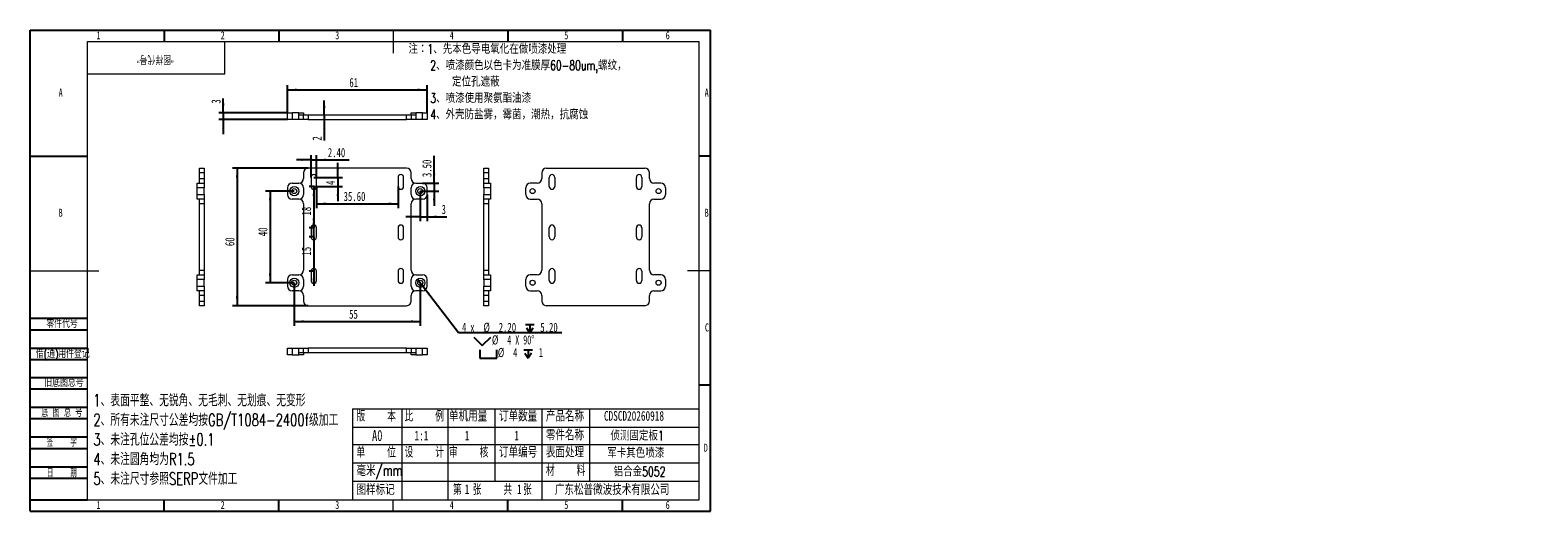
# Model space of a CAD drawing. Header units: millimetres. Extents: x 0 to 658, y -2 to 210.
import ezdxf

# ---------------------------------------------------------------- set-up
doc = ezdxf.new("R2010")
doc.units = ezdxf.units.MM
doc.layers.add('图框', color=7, linetype='Continuous')
doc.layers.add('粗实线层', color=7, linetype='Continuous', lineweight=15)
doc.styles.add('SLDTEXTSTYLE0', font='TXT', dxfattribs={"width": 0.7})
doc.styles.add('SLDTEXTSTYLE1', font='TXT', dxfattribs={"width": 0.7, "bigfont": 'bigfont'})
doc.styles.add('SLDTEXTSTYLE2', font='TXT', dxfattribs={"width": 0.614286, "bigfont": 'bigfont'})
doc.styles.add('SLDTEXTSTYLE3', font='TXT', dxfattribs={"width": 0.566667, "bigfont": 'bigfont'})
doc.styles.add('SLDTEXTSTYLE4', font='TXT', dxfattribs={"width": 0.633333})
doc.styles.add('SLDTEXTSTYLE5', font='TXT', dxfattribs={"width": 0.642857})
doc.dimstyles.new('SLDDIMSTYLE0', dxfattribs={"dimtxt": 4, "dimasz": 4.08, "dimexe": 0, "dimexo": 0.0625, "dimgap": 1, "dimtad": 2, "dimrnd": 1e-09, "dimzin": 12, "dimdsep": 46, "dimtxsty": 'SLDTEXTSTYLE0', "dimsah": 1, "dimcen": 0.09, "dimadec": 0, "dimazin": 3, "dimtfac": 1, "dimtofl": 0, "dimtmove": 0, "dimatfit": 3, "dimfxl": 0, "dimfrac": 2, "dimtolj": 1, "dimtzin": 12, "dimarcsym": 0})
doc.dimstyles.new('SLDDIMSTYLE1', dxfattribs={"dimtxt": 4, "dimasz": 4.08, "dimexe": 0, "dimexo": 0.0625, "dimgap": 1, "dimtad": 0, "dimtih": 1, "dimtoh": 1, "dimrnd": 1e-09, "dimzin": 4, "dimdsep": 46, "dimtxsty": 'SLDTEXTSTYLE0', "dimblk1": 'NONE', "dimsah": 1, "dimcen": 0, "dimadec": 0, "dimazin": 1, "dimtfac": 1, "dimtmove": 0, "dimatfit": 3, "dimldrblk": 'NONE', "dimfxl": 0, "dimfrac": 2, "dimtolj": 1, "dimtzin": 12, "dimarcsym": 0})
doc.dimstyles.new('SLDDIMSTYLE2', dxfattribs={"dimtxt": 4, "dimasz": 4.08, "dimexe": 0, "dimexo": 0.0625, "dimgap": 1, "dimtad": 2, "dimrnd": 1e-09, "dimzin": 4, "dimdsep": 46, "dimtxsty": 'SLDTEXTSTYLE0', "dimsah": 1, "dimcen": 0.09, "dimadec": 0, "dimazin": 1, "dimtfac": 1, "dimtmove": 0, "dimatfit": 0, "dimfxl": 0, "dimfrac": 2, "dimtolj": 1, "dimtzin": 12, "dimarcsym": 0})
doc.dimstyles.new('SLDDIMSTYLE3', dxfattribs={"dimtxt": 4, "dimasz": 4.08, "dimexe": 0, "dimexo": 0.0625, "dimgap": 1, "dimtad": 2, "dimrnd": 1e-09, "dimzin": 12, "dimdsep": 46, "dimtxsty": 'SLDTEXTSTYLE0', "dimsah": 1, "dimcen": 0.09, "dimadec": 0, "dimazin": 3, "dimtfac": 1, "dimtmove": 0, "dimatfit": 0, "dimfxl": 0, "dimfrac": 2, "dimtolj": 1, "dimtzin": 12, "dimarcsym": 0})
doc.dimstyles.new('SLDDIMSTYLE4', dxfattribs={"dimtxt": 4, "dimasz": 4.08, "dimexe": 0, "dimexo": 0.0625, "dimgap": 1, "dimtad": 2, "dimrnd": 1e-09, "dimzin": 4, "dimdsep": 46, "dimtxsty": 'SLDTEXTSTYLE0', "dimsah": 1, "dimcen": 0.09, "dimadec": 0, "dimazin": 1, "dimtfac": 1, "dimtofl": 0, "dimtmove": 0, "dimatfit": 3, "dimfxl": 0, "dimfrac": 2, "dimtolj": 1, "dimtzin": 12, "dimarcsym": 0})

# ---------------------------------------------------------------- blocks, each defined once
blk = doc.blocks.new('SW_NOTE_0')
at = {"layer": '图框', "color": 0, "char_height": 4.2333, "attachment_point": 1, "style": 'SLDTEXTSTYLE1'}
for s, insert in [('\\M+1928D\\M+181461\\M+18141\\M+190E6\\M+1967B\\M+19046导电氧\\M+189BB\\M+18DDD\\M+198F4喷\\M+18EBD处\\M+1979D', (0, 5.46)), ('2\\M+18141喷\\M+18EBD颜\\M+19046\\M+188C8\\M+19046卡为\\M+18F79\\M+1968C\\M+18CFA60-80um,\\M+19786纹\\M+18143', (9.53, -1.69)), ('\\M+192E8\\M+188CA\\M+18D45\\M+18ED5\\M+195C1', (19.05, -8.83)), ('3\\M+18141喷\\M+18EBD\\M+18E67\\M+19770\\M+1E3DA氨酯\\M+196FB\\M+18EBD', (9.53, -15.98)), ('4\\M+18141\\M+18A4F壳\\M+19668盐雾\\M+18143霉\\M+18BDB\\M+18143\\M+192AA热\\M+18143\\M+18D52\\M+19585蚀', (9.53, -23.12))]:
    blk.add_mtext(s, dxfattribs=dict(at, insert=insert))
blk = doc.blocks.new('SW_NOTE_1')
at = {"layer": '图框', "color": 0, "attachment_point": 1, "style": 'SLDTEXTSTYLE1'}
for s, insert, char_height in [('1\\M+18141\\M+1955C\\M+196CA\\M+195BD\\M+190AE\\M+18141\\M+19DD9锐\\M+18A70\\M+18141\\M+19DD9\\M+196D1\\M+18E68\\M+18141\\M+19DD9划\\M+18DAD\\M+18141\\M+19DD9变\\M+18C60', (0, 6.82), 5.29167), ('2\\M+18141\\M+18F8A\\M+1974C\\M+196A2\\M+1928D\\M+18EDA\\M+190A1\\M+18CF6\\M+18DB7\\M+18BCF\\M+188C2GB/T1084-2400f级\\M+189C1\\M+18D48', (0, -1.73), 5.29167), ('3\\M+18141\\M+196A2\\M+1928D\\M+18D45\\M+188CA\\M+18CF6\\M+18DB7\\M+18BCF\\M+188C2\\M+1817D0.1', (0, -10.29), 5.2917), ('4\\M+18141\\M+196A2\\M+1928D圆\\M+18A70\\M+18BCF为R1.5', (0, -18.85), 5.2917), ('5\\M+18141\\M+196A2\\M+1928D\\M+18EDA\\M+190A1\\M+18E51\\M+18FC6SERP\\M+195B6\\M+18C8F\\M+189C1\\M+18D48', (0, -27.4), 5.2917)]:
    blk.add_mtext(s, dxfattribs=dict(at, insert=insert, char_height=char_height))
blk = doc.blocks.new('_D')
at = {"layer": '图框'}
for p, q in [((121.3, 149.73), (88.3, 149.73)), ((90.3, 149.73), (90.3, 89.73)), ((121.3, 89.73), (88.3, 89.73))]:
    blk.add_line(p, q, dxfattribs=at)
for points in [[(90.3, 149.73), (89.8, 145.65), (90.81, 145.65)], [(90.3, 89.73), (90.81, 93.81), (89.8, 93.81)]]:
    blk.add_solid(points, dxfattribs=at)
at = {"layer": '图框', "insert": (85.15, 115.74), "char_height": 4, "attachment_point": 1, "rotation": 90, "style": 'SLDTEXTSTYLE0'}
blk.add_mtext('60', dxfattribs=at)
blk = doc.blocks.new('SW_SYMBOL_HOLE_DEPTH')
at = {"layer": '图框', "color": 0}
for p, q in [((0, 875), (800, 875)), ((100, 555), (400, 75)), ((400, 875), (400, 75)), ((700, 555), (400, 75))]:
    blk.add_line(p, q, dxfattribs=at)
blk = doc.blocks.new('SW_SYMBOL_HOLE_SINK')
at = {"layer": '图框', "color": 0}
for p, q in [((0, 875), (800, 75)), ((800, 75), (1600, 875))]:
    blk.add_line(p, q, dxfattribs=at)
blk = doc.blocks.new('SW_SYMBOL_HOLE_SPOT')
at = {"layer": '图框', "color": 0}
for p, q in [((0, 875), (0, 75)), ((0, 75), (1600, 75)), ((1600, 75), (1600, 875))]:
    blk.add_line(p, q, dxfattribs=at)
blk = doc.blocks.new('_D_1')
at = {"layer": '图框'}
for p, q in [((169.09, 101.32), (171.52, 98.15)), ((171.52, 98.15), (186.95, 77.97)), ((186.95, 77.97), (232.07, 77.97))]:
    blk.add_line(p, q, dxfattribs=at)
blk.add_solid([(171.52, 98.15), (173.6, 94.6), (174.4, 95.21)], dxfattribs=at)
at = {"layer": '图框', "xscale": 0.004654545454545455, "yscale": 0.004654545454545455, "zscale": 0.004654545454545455}
for name, p in [('SW_SYMBOL_HOLE_DEPTH', (216.24, 77.46)), ('SW_SYMBOL_HOLE_SINK', (193.66, 71.96)), ('SW_SYMBOL_HOLE_SPOT', (196.22, 66.46)), ('SW_SYMBOL_HOLE_DEPTH', (215.54, 66.46))]:
    blk.add_blockref(name, p, dxfattribs=at)
at = {"layer": '图框', "char_height": 4, "attachment_point": 1}
for s, insert, style in [('4 x', (188.54, 82.29), 'SLDTEXTSTYLE4'), ('%%c', (197.85, 82.29), 'SLDTEXTSTYLE0'), ('2.20', (204.52, 82.29), 'SLDTEXTSTYLE0'), ('5.20', (222.68, 82.29), 'SLDTEXTSTYLE0'), ('%%c', (201.57, 76.79), 'SLDTEXTSTYLE0'), ('4 X 90°', (208.25, 76.79), 'SLDTEXTSTYLE5'), ('%%c', (204.13, 71.29), 'SLDTEXTSTYLE0'), ('4', (210.81, 71.29), 'SLDTEXTSTYLE0'), ('1', (221.98, 71.29), 'SLDTEXTSTYLE0')]:
    blk.add_mtext(s, dxfattribs=dict(at, insert=insert, style=style))
blk = doc.blocks.new('_NONE')
blk = doc.blocks.new('_D_2')
at = {"layer": '图框'}
for p, q in [((122.6, 153.41), (116.25, 153.41)), ((122.6, 145.73), (122.6, 155.41)), ((122.6, 153.41), (125, 153.41)), ((125, 145.73), (125, 155.41)), ((125, 153.41), (139.24, 153.41))]:
    blk.add_line(p, q, dxfattribs=at)
for points in [[(122.6, 153.41), (118.52, 153.92), (118.52, 152.91)], [(125, 153.41), (129.08, 152.91), (129.08, 153.92)]]:
    blk.add_solid(points, dxfattribs=at)
at = {"layer": '图框', "insert": (129.93, 158.57), "char_height": 4, "attachment_point": 1, "style": 'SLDTEXTSTYLE0'}
blk.add_mtext('2.40', dxfattribs=at)
blk = doc.blocks.new('_D_3')
at = {"layer": '图框'}
for p, q in [((134.29, 145.73), (134.29, 152.08)), ((123.8, 145.73), (136.29, 145.73)), ((134.29, 145.73), (134.29, 141.73)), ((123.8, 141.73), (136.29, 141.73)), ((134.29, 141.73), (134.29, 135.38))]:
    blk.add_line(p, q, dxfattribs=at)
for points in [[(134.29, 145.73), (134.79, 149.81), (133.78, 149.81)], [(134.29, 141.73), (133.78, 137.65), (134.79, 137.65)]]:
    blk.add_solid(points, dxfattribs=at)
at = {"layer": '图框', "insert": (129.13, 142.43), "char_height": 4, "attachment_point": 1, "rotation": 90, "style": 'SLDTEXTSTYLE0'}
blk.add_mtext('4', dxfattribs=at)
blk = doc.blocks.new('_D_4')
at = {"layer": '图框'}
for p, q in [((115.3, 139.73), (102.72, 139.73)), ((104.72, 139.73), (104.72, 99.73)), ((115.3, 99.73), (102.72, 99.73))]:
    blk.add_line(p, q, dxfattribs=at)
for points in [[(104.72, 139.73), (104.21, 135.65), (105.23, 135.65)], [(104.72, 99.73), (105.23, 103.81), (104.21, 103.81)]]:
    blk.add_solid(points, dxfattribs=at)
at = {"layer": '图框', "insert": (99.57, 120.07), "char_height": 4, "attachment_point": 1, "rotation": 90, "style": 'SLDTEXTSTYLE0'}
blk.add_mtext('40', dxfattribs=at)
blk = doc.blocks.new('_D_5')
at = {"layer": '图框'}
for p, q in [((115.3, 99.73), (115.3, 80.87)), ((170.3, 99.73), (170.3, 80.87)), ((115.3, 82.87), (170.3, 82.87))]:
    blk.add_line(p, q, dxfattribs=at)
for points in [[(115.3, 82.87), (119.38, 82.37), (119.38, 83.38)], [(170.3, 82.87), (166.22, 83.38), (166.22, 82.37)]]:
    blk.add_solid(points, dxfattribs=at)
at = {"layer": '图框', "insert": (139.23, 88.03), "char_height": 4, "attachment_point": 1, "style": 'SLDTEXTSTYLE0'}
blk.add_mtext('55', dxfattribs=at)
blk = doc.blocks.new('_D_6')
at = {"layer": '图框'}
for p, q in [((125, 141.73), (125, 132.26)), ((160.6, 141.73), (160.6, 132.26)), ((125, 134.26), (160.6, 134.26))]:
    blk.add_line(p, q, dxfattribs=at)
for points in [[(125, 134.26), (129.08, 133.75), (129.08, 134.76)], [(160.6, 134.26), (156.52, 134.76), (156.52, 133.75)]]:
    blk.add_solid(points, dxfattribs=at)
at = {"layer": '图框', "insert": (136.82, 139.41), "char_height": 4, "attachment_point": 1, "style": 'SLDTEXTSTYLE0'}
blk.add_mtext('35.60', dxfattribs=at)
blk = doc.blocks.new('_D_7')
at = {"layer": '图框'}
for p, q in [((123.8, 141.73), (121.77, 141.73)), ((123.77, 141.73), (123.77, 123.73)), ((123.8, 123.73), (121.77, 123.73))]:
    blk.add_line(p, q, dxfattribs=at)
for points in [[(123.77, 141.73), (123.27, 137.65), (124.28, 137.65)], [(123.77, 123.73), (124.28, 127.81), (123.27, 127.81)]]:
    blk.add_solid(points, dxfattribs=at)
at = {"layer": '图框', "insert": (118.62, 129.08), "char_height": 4, "attachment_point": 1, "rotation": 90, "style": 'SLDTEXTSTYLE0'}
blk.add_mtext('18', dxfattribs=at)
blk = doc.blocks.new('_D_8')
at = {"layer": '图框'}
for p, q in [((123.77, 119.73), (123.77, 126.08)), ((123.8, 119.73), (121.77, 119.73)), ((123.77, 119.73), (123.77, 104.73)), ((123.8, 104.73), (121.77, 104.73)), ((123.77, 104.73), (123.77, 98.38))]:
    blk.add_line(p, q, dxfattribs=at)
for points in [[(123.77, 119.73), (124.28, 123.81), (123.27, 123.81)], [(123.77, 104.73), (123.27, 100.65), (124.28, 100.65)]]:
    blk.add_solid(points, dxfattribs=at)
at = {"layer": '图框', "insert": (118.62, 111.6), "char_height": 4, "attachment_point": 1, "rotation": 90, "style": 'SLDTEXTSTYLE0'}
blk.add_mtext('15', dxfattribs=at)
blk = doc.blocks.new('_D_9')
at = {"layer": '图框'}
for p, q in [((170.3, 139.73), (170.3, 126.57)), ((173.3, 138.23), (173.3, 126.57)), ((170.3, 128.57), (163.95, 128.57)), ((170.3, 128.57), (173.3, 128.57)), ((173.3, 128.57), (181.9, 128.57))]:
    blk.add_line(p, q, dxfattribs=at)
for points in [[(170.3, 128.57), (166.22, 129.08), (166.22, 128.06)], [(173.3, 128.57), (177.38, 128.06), (177.38, 129.08)]]:
    blk.add_solid(points, dxfattribs=at)
at = {"layer": '图框', "insert": (179.57, 133.73), "char_height": 4, "attachment_point": 1, "style": 'SLDTEXTSTYLE0'}
blk.add_mtext('3', dxfattribs=at)
blk = doc.blocks.new('_D_10')
at = {"layer": '图框'}
for p, q in [((176.34, 143.23), (176.34, 155.17)), ((170.3, 139.73), (178.34, 139.73)), ((171.3, 143.23), (178.34, 143.23)), ((176.34, 143.23), (176.34, 139.73)), ((176.34, 139.73), (176.34, 133.38))]:
    blk.add_line(p, q, dxfattribs=at)
for points in [[(176.34, 143.23), (176.84, 147.31), (175.83, 147.31)], [(176.34, 139.73), (175.83, 135.65), (176.84, 135.65)]]:
    blk.add_solid(points, dxfattribs=at)
at = {"layer": '图框', "insert": (171.18, 145.86), "char_height": 4, "attachment_point": 1, "rotation": 90, "style": 'SLDTEXTSTYLE0'}
blk.add_mtext('3.50', dxfattribs=at)
blk = doc.blocks.new('_D_11')
at = {"layer": '图框'}
for p, q in [((112.3, 173.98), (112.3, 185.98)), ((173.3, 173.98), (173.3, 185.98)), ((112.3, 183.98), (173.3, 183.98))]:
    blk.add_line(p, q, dxfattribs=at)
for points in [[(112.3, 183.98), (116.38, 183.47), (116.38, 184.49)], [(173.3, 183.98), (169.22, 184.49), (169.22, 183.47)]]:
    blk.add_solid(points, dxfattribs=at)
at = {"layer": '图框', "insert": (139.34, 189.14), "char_height": 4, "attachment_point": 1, "style": 'SLDTEXTSTYLE0'}
blk.add_mtext('61', dxfattribs=at)
blk = doc.blocks.new('_D_12')
at = {"layer": '图框'}
for p, q in [((84.3, 173.98), (84.3, 180.24)), ((112.3, 173.98), (82.3, 173.98)), ((84.3, 173.98), (84.3, 170.98)), ((112.3, 170.98), (82.3, 170.98)), ((84.3, 170.98), (84.3, 164.63))]:
    blk.add_line(p, q, dxfattribs=at)
for points in [[(84.3, 173.98), (84.81, 178.06), (83.8, 178.06)], [(84.3, 170.98), (83.8, 166.9), (84.81, 166.9)]]:
    blk.add_solid(points, dxfattribs=at)
at = {"layer": '图框', "insert": (79.15, 177.91), "char_height": 4, "attachment_point": 1, "rotation": 90, "style": 'SLDTEXTSTYLE0'}
blk.add_mtext('3', dxfattribs=at)
blk = doc.blocks.new('_D_13')
at = {"layer": '图框'}
for p, q in [((128.4, 172.98), (128.4, 179.33)), ((128.4, 172.98), (128.4, 170.98)), ((128.4, 170.98), (128.4, 161.79))]:
    blk.add_line(p, q, dxfattribs=at)
for points in [[(128.4, 172.98), (128.91, 177.06), (127.89, 177.06)], [(128.4, 170.98), (127.89, 166.9), (128.91, 166.9)]]:
    blk.add_solid(points, dxfattribs=at)
at = {"layer": '图框', "insert": (123.24, 161.79), "char_height": 4, "attachment_point": 1, "rotation": 90, "style": 'SLDTEXTSTYLE0'}
blk.add_mtext('2', dxfattribs=at)

msp = doc.modelspace()

# ---------------------------------------------------------------- linework, layer by layer
at = {"color": 7, "linetype": 'Continuous', "lineweight": 15}
for p, q in [((112.305, 170.979), (112.305, 173.979)), ((112.305, 173.979), (114.305, 173.979)), ((114.305, 173.979), (114.305, 170.979)), ((117.305, 173.979), (114.305, 173.979)), ((117.305, 172.979), (117.305, 173.979)), ((117.305, 173.979), (119.305, 173.979)), ((117.305, 170.979), (117.305, 172.979)), ((117.305, 172.979), (119.305, 172.979)), ((119.305, 173.979), (119.305, 172.979)), ((119.305, 170.979), (119.305, 172.979)), ((119.305, 172.979), (121.305, 172.979)), ((121.305, 172.979), (121.305, 170.979)), ((121.305, 172.979), (164.305, 172.979)), ((164.305, 170.979), (164.305, 172.979)), ((164.305, 172.979), (166.305, 172.979)), ((166.305, 172.979), (166.305, 173.979)), ((166.305, 173.979), (168.305, 173.979)), ((166.305, 172.979), (166.305, 170.979)), ((166.305, 172.979), (168.305, 172.979)), ((168.305, 173.979), (168.305, 172.979)), ((171.305, 173.979), (168.305, 173.979)), ((168.305, 172.979), (168.305, 170.979)), ((171.305, 170.979), (171.305, 173.979)), ((171.305, 173.979), (173.305, 173.979)), ((173.305, 173.979), (173.305, 170.979)), ((114.305, 170.979), (112.305, 170.979)), ((117.305, 170.979), (114.305, 170.979)), ((119.305, 170.979), (117.305, 170.979)), ((121.305, 170.979), (119.305, 170.979)), ((121.305, 170.979), (164.305, 170.979)), ((166.305, 170.979), (164.305, 170.979)), ((168.305, 170.979), (166.305, 170.979)), ((171.305, 170.979), (168.305, 170.979)), ((173.305, 170.979), (171.305, 170.979)), ((73.959, 149.734), (75.959, 149.734)), ((73.959, 147.734), (73.959, 149.734)), ((75.959, 147.734), (73.959, 147.734)), ((73.959, 145.234), (73.959, 147.734)), ((73.959, 143.234), (73.959, 145.234)), ((73.959, 145.234), (75.959, 145.234)), ((75.959, 149.734), (75.959, 147.734)), ((75.959, 147.734), (75.959, 145.234)), ((75.959, 145.234), (75.959, 143.234)), ((119.305, 147.734), (119.305, 145.234)), ((164.305, 149.734), (121.305, 149.734)), ((122.605, 145.734), (122.605, 141.734)), ((125.005, 141.734), (125.005, 145.734)), ((160.605, 145.734), (160.605, 141.734)), ((163.005, 141.734), (163.005, 145.734)), ((166.305, 145.234), (166.305, 147.734)), ((198.012, 149.734), (200.012, 149.734)), ((198.012, 147.734), (198.012, 149.734)), ((200.012, 147.734), (198.012, 147.734)), ((198.012, 145.234), (198.012, 147.734)), ((198.012, 145.234), (200.012, 145.234)), ((198.012, 143.234), (198.012, 145.234)), ((200.012, 149.734), (200.012, 147.734)), ((200.012, 147.734), (200.012, 145.234)), ((200.012, 145.234), (200.012, 143.234)), ((223.309, 147.734), (223.309, 145.234)), ((225.309, 149.734), (268.309, 149.734)), ((226.609, 141.734), (226.609, 145.734)), ((229.009, 145.734), (229.009, 141.734)), ((264.609, 141.734), (264.609, 145.734)), ((267.009, 145.734), (267.009, 141.734)), ((270.309, 145.234), (270.309, 147.734)), ((72.959, 141.234), (72.959, 143.234)), ((72.959, 143.234), (75.959, 143.234)), ((75.959, 141.234), (72.959, 141.234)), ((72.959, 138.234), (72.959, 141.234)), ((72.959, 138.234), (75.959, 138.234)), ((72.959, 136.234), (72.959, 138.234)), ((75.959, 143.234), (75.959, 141.234)), ((75.959, 138.234), (75.959, 141.234)), ((75.959, 138.234), (75.959, 136.234)), ((112.305, 141.234), (112.305, 138.234)), ((114.305, 143.234), (117.305, 143.234)), ((119.305, 141.234), (119.305, 138.234)), ((166.305, 138.234), (166.305, 141.234)), ((168.305, 143.234), (171.305, 143.234)), ((173.305, 138.234), (173.305, 141.234)), ((198.012, 143.234), (201.012, 143.234)), ((198.012, 141.234), (198.012, 143.234)), ((201.012, 141.234), (198.012, 141.234)), ((198.012, 141.234), (198.012, 138.234)), ((198.012, 138.234), (201.012, 138.234)), ((198.012, 136.234), (198.012, 138.234)), ((201.012, 143.234), (201.012, 141.234)), ((201.012, 141.234), (201.012, 138.234)), ((201.012, 138.234), (201.012, 136.234)), ((216.309, 138.234), (216.309, 141.234)), ((221.309, 143.234), (218.309, 143.234)), ((275.309, 143.234), (272.309, 143.234)), ((277.309, 141.234), (277.309, 138.234)), ((75.959, 136.234), (72.959, 136.234)), ((73.959, 134.234), (73.959, 136.234)), ((75.959, 134.234), (73.959, 134.234)), ((73.959, 105.234), (73.959, 134.234)), ((75.959, 136.234), (75.959, 134.234)), ((75.959, 134.234), (75.959, 105.234)), ((117.305, 136.234), (114.305, 136.234)), ((119.305, 134.234), (119.305, 105.234)), ((166.305, 105.234), (166.305, 134.234)), ((171.305, 136.234), (168.305, 136.234)), ((201.012, 136.234), (198.012, 136.234)), ((198.012, 134.234), (198.012, 136.234)), ((200.012, 134.234), (198.012, 134.234)), ((198.012, 105.234), (198.012, 134.234)), ((200.012, 136.234), (200.012, 134.234)), ((200.012, 134.234), (200.012, 105.234)), ((218.309, 136.234), (221.309, 136.234)), ((223.309, 134.234), (223.309, 105.234)), ((270.309, 105.234), (270.309, 134.234)), ((272.309, 136.234), (275.309, 136.234)), ((122.605, 123.734), (122.605, 119.734)), ((125.005, 119.734), (125.005, 123.734)), ((160.605, 123.734), (160.605, 119.734)), ((163.005, 119.734), (163.005, 123.734)), ((226.609, 119.734), (226.609, 123.734)), ((229.009, 123.734), (229.009, 119.734)), ((264.609, 119.734), (264.609, 123.734)), ((267.009, 123.734), (267.009, 119.734)), ((72.959, 101.234), (72.959, 103.234)), ((72.959, 103.234), (75.959, 103.234)), ((72.959, 98.234), (72.959, 101.234)), ((75.959, 101.234), (72.959, 101.234)), ((73.959, 103.234), (73.959, 105.234)), ((73.959, 105.234), (75.959, 105.234)), ((75.959, 105.234), (75.959, 103.234)), ((75.959, 103.234), (75.959, 101.234)), ((75.959, 98.234), (75.959, 101.234)), ((112.305, 101.234), (112.305, 98.234)), ((114.305, 103.234), (117.305, 103.234)), ((119.305, 101.234), (119.305, 98.234)), ((122.605, 104.734), (122.605, 100.734)), ((125.005, 100.734), (125.005, 104.734)), ((160.605, 104.734), (160.605, 100.734)), ((163.005, 100.734), (163.005, 104.734)), ((166.305, 98.234), (166.305, 101.234)), ((168.305, 103.234), (171.305, 103.234)), ((173.305, 98.234), (173.305, 101.234)), ((198.012, 105.234), (200.012, 105.234)), ((198.012, 103.234), (198.012, 105.234)), ((198.012, 103.234), (201.012, 103.234)), ((198.012, 101.234), (198.012, 103.234)), ((201.012, 101.234), (198.012, 101.234)), ((198.012, 101.234), (198.012, 98.234)), ((200.012, 105.234), (200.012, 103.234)), ((201.012, 103.234), (201.012, 101.234)), ((201.012, 101.234), (201.012, 98.234)), ((216.309, 98.234), (216.309, 101.234)), ((221.309, 103.234), (218.309, 103.234)), ((226.609, 100.734), (226.609, 104.734)), ((229.009, 104.734), (229.009, 100.734)), ((264.609, 100.734), (264.609, 104.734)), ((267.009, 104.734), (267.009, 100.734)), ((275.309, 103.234), (272.309, 103.234)), ((277.309, 101.234), (277.309, 98.234)), ((72.959, 98.234), (75.959, 98.234)), ((72.959, 96.234), (72.959, 98.234)), ((75.959, 96.234), (72.959, 96.234)), ((73.959, 94.234), (73.959, 96.234)), ((75.959, 94.234), (73.959, 94.234)), ((73.959, 91.734), (73.959, 94.234)), ((75.959, 98.234), (75.959, 96.234)), ((75.959, 96.234), (75.959, 94.234)), ((75.959, 94.234), (75.959, 91.734)), ((117.305, 96.234), (114.305, 96.234)), ((119.305, 94.234), (119.305, 91.734)), ((166.305, 91.734), (166.305, 94.234)), ((171.305, 96.234), (168.305, 96.234)), ((198.012, 98.234), (201.012, 98.234)), ((198.012, 96.234), (198.012, 98.234)), ((201.012, 96.234), (198.012, 96.234)), ((198.012, 94.234), (198.012, 96.234)), ((200.012, 94.234), (198.012, 94.234)), ((198.012, 91.734), (198.012, 94.234)), ((200.012, 96.234), (200.012, 94.234)), ((200.012, 94.234), (200.012, 91.734)), ((201.012, 98.234), (201.012, 96.234)), ((218.309, 96.234), (221.309, 96.234)), ((223.309, 94.234), (223.309, 91.734)), ((270.309, 91.734), (270.309, 94.234)), ((272.309, 96.234), (275.309, 96.234)), ((73.959, 91.734), (75.959, 91.734)), ((73.959, 89.734), (73.959, 91.734)), ((75.959, 89.734), (73.959, 89.734)), ((75.959, 91.734), (75.959, 89.734)), ((121.305, 89.734), (164.305, 89.734)), ((198.012, 91.734), (200.012, 91.734)), ((198.012, 89.734), (198.012, 91.734)), ((200.012, 89.734), (198.012, 89.734)), ((200.012, 91.734), (200.012, 89.734)), ((268.309, 89.734), (225.309, 89.734)), ((112.305, 68.213), (112.305, 71.213)), ((112.305, 71.213), (114.305, 71.213)), ((114.305, 68.213), (112.305, 68.213)), ((114.305, 71.213), (114.305, 68.213)), ((114.305, 71.213), (117.305, 71.213)), ((114.305, 68.213), (117.305, 68.213)), ((117.305, 69.213), (117.305, 71.213)), ((117.305, 71.213), (119.305, 71.213)), ((119.305, 69.213), (117.305, 69.213)), ((117.305, 68.213), (117.305, 69.213)), ((119.305, 68.213), (117.305, 68.213)), ((119.305, 69.213), (119.305, 71.213)), ((119.305, 71.213), (121.305, 71.213)), ((121.305, 69.213), (119.305, 69.213)), ((119.305, 69.213), (119.305, 68.213)), ((121.305, 71.213), (121.305, 69.213)), ((164.305, 71.213), (121.305, 71.213)), ((164.305, 69.213), (121.305, 69.213)), ((164.305, 69.213), (164.305, 71.213)), ((164.305, 71.213), (166.305, 71.213)), ((166.305, 69.213), (164.305, 69.213)), ((166.305, 71.213), (166.305, 69.213)), ((166.305, 71.213), (168.305, 71.213)), ((168.305, 69.213), (166.305, 69.213)), ((166.305, 68.213), (166.305, 69.213)), ((168.305, 68.213), (166.305, 68.213)), ((168.305, 71.213), (168.305, 69.213)), ((168.305, 71.213), (171.305, 71.213)), ((168.305, 69.213), (168.305, 68.213)), ((168.305, 68.213), (171.305, 68.213)), ((171.305, 68.213), (171.305, 71.213)), ((171.305, 71.213), (173.305, 71.213)), ((173.305, 68.213), (171.305, 68.213)), ((173.305, 71.213), (173.305, 68.213))]:
    msp.add_line(p, q, dxfattribs=at)
for centre, radius in [((115.305, 139.734), 2), ((115.305, 139.734), 1.1), ((170.305, 139.734), 2), ((170.305, 139.734), 1.1), ((219.309, 139.734), 1.1), ((274.309, 139.734), 1.1), ((115.305, 99.734), 2), ((115.305, 99.734), 1.1), ((170.305, 99.734), 2), ((170.305, 99.734), 1.1), ((219.309, 99.734), 1.1), ((274.309, 99.734), 1.1)]:
    msp.add_circle(centre, radius, dxfattribs=at)
for centre, radius, start, end in [((117.305, 145.234), 2, 270, 0), ((121.305, 147.734), 2, 90, 180), ((123.805, 145.734), 1.2, 0, 180), ((161.805, 145.734), 1.2, 0, 180), ((164.305, 147.734), 2, 0, 90), ((168.305, 145.234), 2, 180, 270), ((221.309, 145.234), 2, 270, 0), ((225.309, 147.734), 2, 90, 180), ((227.809, 145.734), 1.2, 0, 180), ((265.809, 145.734), 1.2, 0, 180), ((268.309, 147.734), 2, 0, 90), ((272.309, 145.234), 2, 180, 270), ((114.305, 141.234), 2, 90, 180), ((114.305, 138.234), 2, 180, 270), ((117.305, 141.234), 2, 0, 90), ((117.305, 138.234), 2, 270, 0), ((123.805, 141.734), 1.2, 180, 0), ((161.805, 141.734), 1.2, 180, 360), ((168.305, 141.234), 2, 90, 180), ((168.305, 138.234), 2, 180, 270), ((171.305, 141.234), 2, 0, 90), ((171.305, 138.234), 2, 270, 0), ((218.309, 141.234), 2, 90, 180), ((218.309, 138.234), 2, 180, 270), ((227.809, 141.734), 1.2, 180, 360), ((265.809, 141.734), 1.2, 180, 360), ((275.309, 141.234), 2, 0, 90), ((275.309, 138.234), 2, 270, 0), ((117.305, 134.234), 2, 0, 90), ((168.305, 134.234), 2, 90, 180), ((221.309, 134.234), 2, 0, 90), ((272.309, 134.234), 2, 90, 180), ((123.805, 123.734), 1.2, 0, 180), ((123.805, 119.734), 1.2, 180, 0), ((161.805, 123.734), 1.2, 0, 180), ((161.805, 119.734), 1.2, 180, 0), ((227.809, 123.734), 1.2, 0, 180), ((227.809, 119.734), 1.2, 180, 0), ((265.809, 123.734), 1.2, 0, 180), ((265.809, 119.734), 1.2, 180, 0), ((123.805, 104.734), 1.2, 0, 180), ((161.805, 104.734), 1.2, 0, 180), ((227.809, 104.734), 1.2, 0, 180), ((265.809, 104.734), 1.2, 0, 180), ((114.305, 101.234), 2, 90, 180), ((117.305, 105.234), 2, 270, 0), ((117.305, 101.234), 2, 0, 90), ((123.805, 100.734), 1.2, 180, 0), ((161.805, 100.734), 1.2, 180, 0), ((168.305, 105.234), 2, 180, 270), ((168.305, 101.234), 2, 90, 180), ((171.305, 101.234), 2, 0, 90), ((218.309, 101.234), 2, 90, 180), ((221.309, 105.234), 2, 270, 0), ((227.809, 100.734), 1.2, 180, 0), ((265.809, 100.734), 1.2, 180, 0), ((272.309, 105.234), 2, 180, 270), ((275.309, 101.234), 2, 0, 90), ((114.305, 98.234), 2, 180, 270), ((117.305, 98.234), 2, 270, 0), ((117.305, 94.234), 2, 0, 90), ((168.305, 98.234), 2, 180, 270), ((168.305, 94.234), 2, 90, 180), ((171.305, 98.234), 2, 270, 0), ((218.309, 98.234), 2, 180, 270), ((221.309, 94.234), 2, 0, 90), ((272.309, 94.234), 2, 90, 180), ((275.309, 98.234), 2, 270, 0), ((121.305, 91.734), 2, 180, 270), ((164.305, 91.734), 2, 270, 0), ((225.309, 91.734), 2, 180, 270), ((268.309, 91.734), 2, 270, 0)]:
    msp.add_arc(centre, radius, start, end, dxfattribs=at)
at = {"layer": '图框'}
for p, q in [((0, 0), (0, 210)), ((0, 210), (297, 210)), ((58.5, 210), (58.5, 205)), ((108.5, 210), (108.5, 205)), ((208.5, 210), (208.5, 205)), ((258.5, 210), (258.5, 205)), ((297, 0), (297, 210)), ((0, 155), (25, 155)), ((297, 155), (292, 155)), ((0, 84.221), (25, 84.221)), ((0, 79.221), (25, 79.221)), ((0, 71.221), (25, 71.221)), ((0, 66.221), (25, 66.221)), ((0, 58.43), (25, 58.43)), ((0, 53.43), (25, 53.43)), ((297, 55), (292, 55)), ((0, 45.43), (25, 45.43)), ((0, 40.43), (25, 40.43)), ((0, 32.43), (25, 32.43)), ((0, 27.43), (25, 27.43)), ((0, 19.43), (25, 19.43)), ((0, 14.43), (25, 14.43)), ((0, 5), (25, 5)), ((0, 0), (297, 0)), ((58.5, 0), (58.5, 5)), ((108.5, 0), (108.5, 5)), ((208.5, 0), (208.5, 5)), ((258.5, 0), (258.5, 5))]:
    msp.add_line(p, q, dxfattribs=at)
at = {"layer": '图框', "linetype": 'Continuous', "lineweight": 15}
for p, q in [((25, 5), (25, 205)), ((25, 205), (292, 205)), ((292, 5), (292, 205))]:
    msp.add_line(p, q, dxfattribs=at)
at = {"layer": '图框', "lineweight": 15}
for p, q in [((158.5, 210), (158.5, 200)), ((0, 105), (30, 105)), ((297, 105), (287, 105)), ((140.685, 44.638), (140.685, 5)), ((140.685, 44.638), (292, 44.638)), ((162.213, 44.638), (162.213, 5)), ((182.317, 44.638), (182.317, 5)), ((202.787, 44.638), (202.787, 13.207)), ((223.371, 44.638), (223.371, 5)), ((244.183, 44.638), (244.183, 13.207)), ((140.685, 36.639), (292, 36.639)), ((140.685, 29.162), (292, 29.162)), ((140.685, 21.163), (292, 21.163)), ((140.685, 13.207), (292, 13.207)), ((25, 5), (292, 5)), ((158.5, 0), (158.5, 5))]:
    msp.add_line(p, q, dxfattribs=at)
at = {"layer": '粗实线层'}
for p, q in [((85, 191), (85, 205)), ((25, 191), (85, 191))]:
    msp.add_line(p, q, dxfattribs=at)

# ---------------------------------------------------------------- block references
at = {"layer": '图框'}
for name, p in [('SW_NOTE_0', (165.108, 198.458)), ('SW_NOTE_1', (27.572, 44.267))]:
    msp.add_blockref(name, p, dxfattribs=at)

# ---------------------------------------------------------------- texts
for s, insert, char_height, attachment_point, style in [('1', (29.794, 209.497), 3.5, 2, 'SLDTEXTSTYLE0'), ('2', (84.044, 209.497), 3.5, 2, 'SLDTEXTSTYLE0'), ('3', (134.044, 209.497), 3.5, 2, 'SLDTEXTSTYLE0'), ('4', (184.044, 209.497), 3.5, 2, 'SLDTEXTSTYLE0'), ('5', (234.044, 209.497), 3.5, 2, 'SLDTEXTSTYLE0'), ('6', (278.297, 209.497), 3.5, 2, 'SLDTEXTSTYLE0'), ('A', (13.32, 184.497), 3.5, 2, 'SLDTEXTSTYLE0'), ('A', (295.32, 184.497), 3.5, 2, 'SLDTEXTSTYLE0'), ('B', (13.32, 132.055), 3.5, 2, 'SLDTEXTSTYLE0'), ('B', (295.32, 132.055), 3.5, 2, 'SLDTEXTSTYLE0'), ('\\M+197EB\\M+18C8F\\M+191E3\\M+18D86', (7.084, 83.579), 3.5, 1, 'SLDTEXTSTYLE1'), ('C', (295.427, 81.997), 3.5, 2, 'SLDTEXTSTYLE0'), ('\\M+18ED8(\\M+192CA)\\M+19770\\M+18C8F\\M+1936F记', (2.496, 70.473), 3.5, 1, 'SLDTEXTSTYLE1'), ('\\M+18B8C\\M+192EA图总\\M+18D86', (6.194, 57.824), 3.5, 1, 'SLDTEXTSTYLE1'), ('\\M+192EA 图 总 \\M+18D86', (4.947, 44.766), 3.5, 1, 'SLDTEXTSTYLE2'), ('\\M+194C5    \\M+1967B', (142.458, 43.938), 4.7625, 1, 'SLDTEXTSTYLE3'), ('\\M+194E4    \\M+197E1', (163.441, 43.938), 4.7625, 1, 'SLDTEXTSTYLE3'), ('单\\M+18AF7\\M+19770\\M+197CA', (182.842, 43.938), 4.7625, 1, 'SLDTEXTSTYLE1'), ('订单\\M+19094\\M+197CA', (204.663, 43.938), 4.7625, 1, 'SLDTEXTSTYLE1'), ('产\\M+19569\\M+196BC\\M+18FCC', (225.118, 43.938), 4.7625, 1, 'SLDTEXTSTYLE1'), ('CDSCD20260918', (250.482, 43.754), 4.23333, 1, 'SLDTEXTSTYLE0'), ('A0', (149.239, 35.449), 4.7625, 1, 'SLDTEXTSTYLE0'), ('1:1', (167.791, 35.131), 4.2333, 1, 'SLDTEXTSTYLE0'), ('1', (189.68, 35.131), 4.233, 1, 'SLDTEXTSTYLE0'), ('1', (211.347, 35.131), 4.233, 1, 'SLDTEXTSTYLE0'), ('\\M+197EB\\M+18C8F\\M+196BC\\M+18FCC', (225.127, 35.687), 4.7625, 1, 'SLDTEXTSTYLE1'), ('侦测\\M+18CC5\\M+192E8\\M+194C21', (253.304, 35.131), 4.23333, 1, 'SLDTEXTSTYLE1'), ('签    \\M+18E9A', (13.81, 31.764), 3.5, 2, 'SLDTEXTSTYLE3'), ('单    \\M+188CA', (142.467, 28.208), 4.7625, 1, 'SLDTEXTSTYLE3'), ('设    计', (163.441, 28.208), 4.7625, 1, 'SLDTEXTSTYLE3'), ('审    \\M+18A6A', (182.834, 28.208), 4.7625, 1, 'SLDTEXTSTYLE3'), ('订单编\\M+18D86', (204.654, 28.208), 4.7625, 1, 'SLDTEXTSTYLE1'), ('\\M+1955C\\M+196CA处\\M+1979D', (225.127, 28.208), 4.7625, 1, 'SLDTEXTSTYLE1'), ('军卡\\M+191B4\\M+19046喷\\M+18EBD', (251.893, 27.614), 4.23333, 1, 'SLDTEXTSTYLE1'), ('D', (294.93, 29.497), 3.5, 2, 'SLDTEXTSTYLE0'), ('\\M+19F7C\\M+195C4/mm', (142.467, 20.188), 4.7625, 1, 'SLDTEXTSTYLE1'), ('\\M+18DDE    \\M+197BF', (225.127, 20.22), 4.7625, 1, 'SLDTEXTSTYLE3'), ('铝\\M+18D87\\M+18BE05052', (254.715, 19.433), 4.23333, 1, 'SLDTEXTSTYLE1'), ('\\M+193FA    \\M+18AFA', (13.81, 18.413), 3.5, 2, 'SLDTEXTSTYLE3'), ('图样标记', (142.467, 11.865), 4.7625, 1, 'SLDTEXTSTYLE1'), ('\\M+191E6  张    \\M+18BA4  张', (184.597, 11.865), 4.7625, 1, 'SLDTEXTSTYLE3'), ('1', (189.68, 11.712), 4.233, 1, 'SLDTEXTSTYLE0'), ('1', (212.507, 11.712), 4.233, 1, 'SLDTEXTSTYLE0'), ('\\M+19BF6东\\M+18FBC\\M+19581\\M+194F7\\M+19467\\M+18B5A术\\M+1974C\\M+18CC0\\M+18CF6\\M+18E69', (229.063, 11.865), 4.7625, 1, 'SLDTEXTSTYLE1'), ('1', (29.794, 4.497), 3.5, 2, 'SLDTEXTSTYLE0'), ('2', (84.044, 4.497), 3.5, 2, 'SLDTEXTSTYLE0'), ('3', (134.044, 4.497), 3.5, 2, 'SLDTEXTSTYLE0'), ('4', (184.044, 4.497), 3.5, 2, 'SLDTEXTSTYLE0'), ('5', (234.044, 4.497), 3.5, 2, 'SLDTEXTSTYLE0'), ('6', (278.297, 4.497), 3.5, 2, 'SLDTEXTSTYLE0')]:
    msp.add_mtext(s, dxfattribs=dict(at, insert=insert, char_height=char_height, attachment_point=attachment_point, style=style))
at = {"layer": '图框', "insert": (54.644, 195.655), "char_height": 3.5, "attachment_point": 2, "rotation": 180, "style": 'SLDTEXTSTYLE1'}
msp.add_mtext('\\M+18167图样\\M+191E3\\M+18D86\\M+18168', dxfattribs=at)

# ---------------------------------------------------------------- dimensions: what is measured, and where the dimension line sits
at = {"layer": '图框'}
for base, p1, p2, dimstyle, picture, middle in [((173.305, 183.979), (112.305, 173.979), (173.305, 173.979), 'SLDDIMSTYLE0', '_D_11', (141.672, 183.979)), ((125.005, 153.413), (122.605, 145.734), (125.005, 145.734), 'SLDDIMSTYLE2', '_D_2', (134.581, 153.413)), ((160.605, 134.256), (125.005, 141.734), (160.605, 141.734), 'SLDDIMSTYLE4', '_D_6', (142.637, 134.256)), ((173.305, 128.572), (170.305, 139.734), (173.305, 138.234), 'SLDDIMSTYLE3', '_D_9', (180.737, 128.572)), ((170.305, 82.874), (115.305, 99.734), (170.305, 99.734), 'SLDDIMSTYLE0', '_D_5', (141.556, 82.874))]:
    dim = msp.add_linear_dim(base=base, p1=p1, p2=p2, dimstyle=dimstyle, dxfattribs=at)
    dim.commit()
    dim.dimension.update_dxf_attribs({"geometry": picture, "text_midpoint": middle, "dimtype": 160})
for base, p1, p2, dimstyle, picture, middle in [((84.305, 170.979), (112.305, 173.979), (112.305, 170.979), 'SLDDIMSTYLE3', '_D_12', (84.305, 179.073)), ((128.398, 170.979), (113.305, 172.979), (112.305, 170.979), 'SLDDIMSTYLE3', '_D_13', (128.398, 162.956)), ((134.286, 141.734), (123.805, 145.734), (123.805, 141.734), 'SLDDIMSTYLE3', '_D_3', (134.286, 143.589)), ((176.335, 139.734), (171.305, 143.234), (170.305, 139.734), 'SLDDIMSTYLE2', '_D_10', (176.335, 150.518)), ((90.305, 89.734), (121.305, 149.734), (121.305, 89.734), 'SLDDIMSTYLE0', '_D', (90.305, 118.066)), ((104.723, 99.734), (115.305, 139.734), (115.305, 99.734), 'SLDDIMSTYLE0', '_D_4', (104.723, 122.4)), ((123.774, 123.734), (123.805, 141.734), (123.805, 123.734), 'SLDDIMSTYLE0', '_D_7', (123.774, 131.407)), ((123.774, 104.734), (123.805, 119.734), (123.805, 104.734), 'SLDDIMSTYLE3', '_D_8', (123.774, 113.927))]:
    dim = msp.add_linear_dim(base=base, p1=p1, p2=p2, angle=90, dimstyle=dimstyle, dxfattribs=at)
    dim.commit()
    dim.dimension.update_dxf_attribs({"geometry": picture, "text_midpoint": middle, "dimtype": 160})
dim = msp.add_diameter_dim_2p(p1=(169.089, 101.322), p2=(171.52, 98.146), text='4 x <> {\\fGDT;x} 5.20\\P{\\fGDT;w}%%c 4 X 90°\\P{\\fGDT;v}%%c 4 {\\fGDT;x} 1', dimstyle='SLDDIMSTYLE1', dxfattribs=at)
dim.commit()
dim.dimension.update_dxf_attribs({"geometry": '_D_1', "text_midpoint": (210.303, 74.38), "dimtype": 163})

doc.saveas('drawing.dxf')
